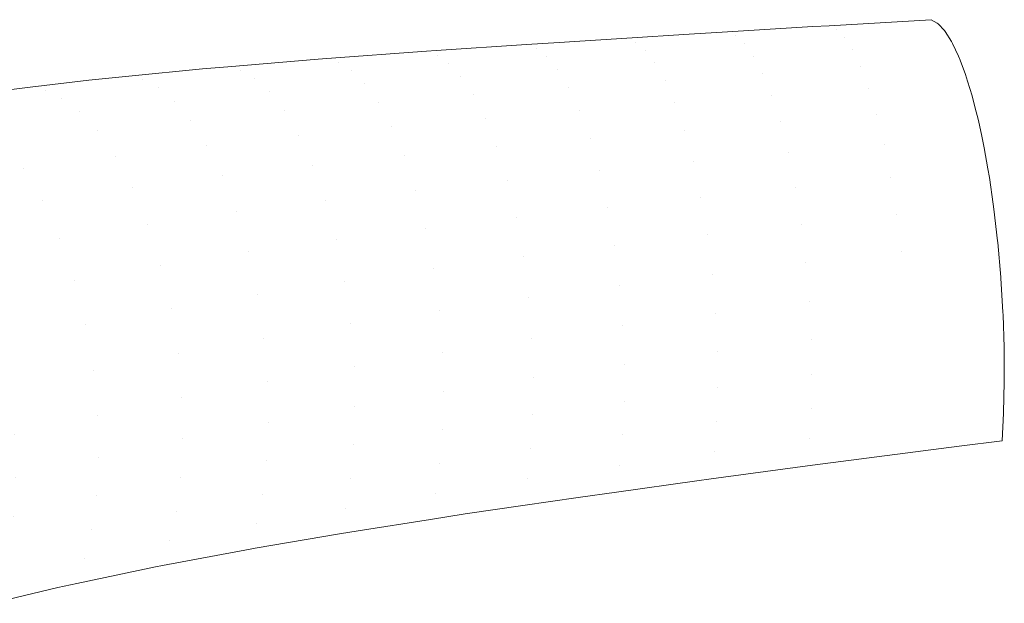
# Model space of a CAD drawing. Header units: centimetres. Extents: x -68 to 68, y -30 to 21.
# Tile 7 of 27: x -59.39 to -52.43, y 17.18 to 21.31. Entities that reach past the tile are written whole.
import ezdxf

# ---------------------------------------------------------------- set-up
doc = ezdxf.new("R2010")
doc.units = ezdxf.units.CM
doc.header["$LTSCALE"] = 2.54
doc.layers.add('Lucido design-1', color=7, linetype='Continuous')

# ---------------------------------------------------------------- blocks, each defined once
blk = doc.blocks.new('Gruppo-1')
at = {"color": 1, "linetype": 'Continuous', "lineweight": 9}
for points, invisible_edges in [([(-52.9027, 21.2892, 165.2336), (-52.9449, 21.3134, 165.0459), (-53.6678, 21.2709, 165.2117)], 8), ([(-53.782, 21.2641, 165.2379), (-54.3853, 21.2275, 165.3933), (-54.3288, 21.199, 165.6023)], 10), ([(-54.3288, 21.199, 165.6023), (-53.6161, 21.2424, 165.4215), (-53.782, 21.2641, 165.2379)], 11), ([(-53.5609, 21.1867, 165.6394), (-53.6161, 21.2424, 165.4215), (-54.3288, 21.199, 165.6023)], 11), ([(-53.6161, 21.2424, 165.4215), (-53.6678, 21.2709, 165.2117), (-53.782, 21.2641, 165.2379)], 9), ([(-53.6678, 21.2709, 165.2117), (-53.6161, 21.2424, 165.4215), (-52.9027, 21.2892, 165.2336)], 11), ([(-53.6161, 21.2424, 165.4215), (-52.8976, 21.2839, 165.2557), (-52.9027, 21.2892, 165.2336)], 9), ([(-52.8524, 21.2366, 165.4515), (-52.8976, 21.2839, 165.2557), (-53.6161, 21.2424, 165.4215)], 10), ([(-53.6161, 21.2424, 165.4215), (-53.5609, 21.1867, 165.6394), (-52.8524, 21.2366, 165.4515)], 11), ([(-55.0363, 21.1546, 165.8), (-55.0984, 21.1831, 165.5915), (-55.5775, 21.1529, 165.7309)], 9), ([(-54.6575, 21.211, 165.4633), (-55.0984, 21.1831, 165.5915), (-55.0363, 21.1546, 165.8)], 10), ([(-55.0363, 21.1546, 165.8), (-54.3288, 21.199, 165.6023), (-54.6575, 21.211, 165.4633)], 11), ([(-54.2679, 21.1425, 165.8213), (-54.3288, 21.199, 165.6023), (-55.0363, 21.1546, 165.8)], 11), ([(-54.3288, 21.199, 165.6023), (-54.3853, 21.2275, 165.3933), (-54.6575, 21.211, 165.4633)], 9), ([(-54.3288, 21.199, 165.6023), (-54.2679, 21.1425, 165.8213), (-53.5609, 21.1867, 165.6394)], 11), ([(-53.5033, 21.1006, 165.8597), (-53.5609, 21.1867, 165.6394), (-54.2679, 21.1425, 165.8213)], 11), ([(-53.5609, 21.1867, 165.6394), (-52.8474, 21.2289, 165.4722), (-52.8524, 21.2366, 165.4515)], 9), ([(-52.8018, 21.158, 165.6633), (-52.8474, 21.2289, 165.4722), (-53.5609, 21.1867, 165.6394)], 10), ([(-53.5609, 21.1867, 165.6394), (-53.5033, 21.1006, 165.8597), (-52.8018, 21.158, 165.6633)], 11), ([(-55.7393, 21.1091, 166.0162), (-55.8082, 21.1376, 165.8066), (-56.4476, 21.0953, 166.0163)], 9), ([(-56.4476, 21.0953, 166.0163), (-56.4385, 21.062, 166.2524), (-55.7393, 21.1091, 166.0162)], 11), ([(-55.6651, 21.0513, 166.2363), (-55.7393, 21.1091, 166.0162), (-56.4385, 21.062, 166.2524)], 11), ([(-55.5775, 21.1529, 165.7309), (-55.8082, 21.1376, 165.8066), (-55.7393, 21.1091, 166.0162)], 10), ([(-55.5775, 21.1529, 165.7309), (-55.7393, 21.1091, 166.0162), (-55.0363, 21.1546, 165.8)], 11), ([(-54.9691, 21.0974, 166.0197), (-55.0363, 21.1546, 165.8), (-55.7393, 21.1091, 166.0162)], 11), ([(-55.7393, 21.1091, 166.0162), (-55.6651, 21.0513, 166.2363), (-54.9691, 21.0974, 166.0197)], 11), ([(-55.0363, 21.1546, 165.8), (-54.9691, 21.0974, 166.0197), (-54.2679, 21.1425, 165.8213)], 11), ([(-54.2045, 21.0548, 166.0427), (-54.2679, 21.1425, 165.8213), (-54.9691, 21.0974, 166.0197)], 11), ([(-54.2679, 21.1425, 165.8213), (-54.2045, 21.0548, 166.0427), (-53.5033, 21.1006, 165.8597)], 11), ([(-53.4446, 20.9819, 166.0766), (-53.5033, 21.1006, 165.8597), (-54.2045, 21.0548, 166.0427)], 11), ([(-53.5033, 21.1006, 165.8597), (-52.795, 21.1439, 165.6907), (-52.8018, 21.158, 165.6633)], 9), ([(-52.7517, 21.0541, 165.8659), (-52.795, 21.1439, 165.6907), (-53.5033, 21.1006, 165.8597)], 10), ([(-53.5033, 21.1006, 165.8597), (-53.4446, 20.9819, 166.0766), (-52.7517, 21.0541, 165.8659)], 11), ([(-57.28, 21.0345, 166.3208), (-57.9198, 20.9806, 166.5786), (-57.8283, 20.9541, 166.7878)], 10), ([(-57.8283, 20.9541, 166.7878), (-57.1346, 21.011, 166.5095), (-57.28, 21.0345, 166.3208)], 11), ([(-57.1346, 21.011, 166.5095), (-57.2188, 21.039, 166.2984), (-57.28, 21.0345, 166.3208)], 9), ([(-56.5151, 21.0904, 166.041), (-57.2188, 21.039, 166.2984), (-57.1346, 21.011, 166.5095)], 10), ([(-57.1346, 21.011, 166.5095), (-56.4385, 21.062, 166.2524), (-56.5151, 21.0904, 166.041)], 11), ([(-56.3567, 21.0036, 166.4728), (-56.4385, 21.062, 166.2524), (-57.1346, 21.011, 166.5095)], 11), ([(-56.4476, 21.0953, 166.0163), (-56.5151, 21.0904, 166.041), (-56.4385, 21.062, 166.2524)], 10), ([(-56.4385, 21.062, 166.2524), (-56.3567, 21.0036, 166.4728), (-55.6651, 21.0513, 166.2363)], 11), ([(-55.5879, 20.9606, 166.4592), (-55.6651, 21.0513, 166.2363), (-56.3567, 21.0036, 166.4728)], 11), ([(-54.8991, 21.0082, 166.242), (-54.9691, 21.0974, 166.0197), (-55.6651, 21.0513, 166.2363)], 11), ([(-55.6651, 21.0513, 166.2363), (-55.5879, 20.9606, 166.4592), (-54.8991, 21.0082, 166.242)], 11), ([(-54.9691, 21.0974, 166.0197), (-54.8991, 21.0082, 166.242), (-54.2045, 21.0548, 166.0427)], 11), ([(-54.1399, 20.9337, 166.2607), (-54.2045, 21.0548, 166.0427), (-54.8991, 21.0082, 166.242)], 11), ([(-54.2045, 21.0548, 166.0427), (-54.1399, 20.9337, 166.2607), (-53.4446, 20.9819, 166.0766)], 11), ([(-53.4446, 20.9819, 166.0766), (-52.7415, 21.0271, 165.9058), (-52.7517, 21.0541, 165.8659)], 9), ([(-58.0982, 20.9656, 166.6505), (-58.6194, 20.9134, 166.8799), (-58.5203, 20.889, 167.0877)], 10), ([(-58.5203, 20.889, 167.0877), (-57.8283, 20.9541, 166.7878), (-58.0982, 20.9656, 166.6505)], 11), ([(-57.8283, 20.9541, 166.7878), (-57.9198, 20.9806, 166.5786), (-58.0982, 20.9656, 166.6505)], 9), ([(-57.1346, 21.011, 166.5095), (-57.8283, 20.9541, 166.7878), (-57.7295, 20.8957, 167.0077)], 11), ([(-57.7295, 20.8957, 167.0077), (-57.0446, 20.9524, 166.7298), (-57.1346, 21.011, 166.5095)], 11), ([(-57.1346, 21.011, 166.5095), (-57.0446, 20.9524, 166.7298), (-56.3567, 21.0036, 166.4728)], 11), ([(-56.2714, 20.9115, 166.6961), (-56.3567, 21.0036, 166.4728), (-57.0446, 20.9524, 166.7298)], 11), ([(-56.3567, 21.0036, 166.4728), (-56.2714, 20.9115, 166.6961), (-55.5879, 20.9606, 166.4592)], 11), ([(-55.5094, 20.8345, 166.6787), (-55.5879, 20.9606, 166.4592), (-56.2714, 20.9115, 166.6961)], 11), ([(-54.828, 20.8846, 166.4609), (-54.8991, 21.0082, 166.242), (-55.5879, 20.9606, 166.4592)], 11), ([(-55.5879, 20.9606, 166.4592), (-55.5094, 20.8345, 166.6787), (-54.828, 20.8846, 166.4609)], 11), ([(-54.8991, 21.0082, 166.242), (-54.828, 20.8846, 166.4609), (-54.1399, 20.9337, 166.2607)], 11), ([(-53.3861, 20.8298, 166.2838), (-53.4446, 20.9819, 166.0766), (-54.1399, 20.9337, 166.2607)], 11), ([(-52.7029, 20.9256, 166.0563), (-52.7415, 21.0271, 165.9058), (-53.4446, 20.9819, 166.0766)], 10), ([(-53.4446, 20.9819, 166.0766), (-53.3861, 20.8298, 166.2838), (-52.7029, 20.9256, 166.0563)], 11), ([(-58.5203, 20.889, 167.0877), (-58.6194, 20.9134, 166.8799), (-58.9019, 20.8852, 167.0042)], 9), ([(-57.8283, 20.9541, 166.7878), (-58.5203, 20.889, 167.0877), (-58.4125, 20.8313, 167.307)], 11), ([(-58.4125, 20.8313, 167.307), (-57.7295, 20.8957, 167.0077), (-57.8283, 20.9541, 166.7878)], 11), ([(-57.7295, 20.8957, 167.0077), (-58.4125, 20.8313, 167.307), (-58.2992, 20.737, 167.5298)], 11), ([(-58.2992, 20.737, 167.5298), (-57.6262, 20.8017, 167.2309), (-57.7295, 20.8957, 167.0077)], 11), ([(-56.9506, 20.8592, 166.9532), (-57.0446, 20.9524, 166.7298), (-57.7295, 20.8957, 167.0077)], 11), ([(-57.7295, 20.8957, 167.0077), (-57.6262, 20.8017, 167.2309), (-56.9506, 20.8592, 166.9532)], 11), ([(-57.0446, 20.9524, 166.7298), (-56.9506, 20.8592, 166.9532), (-56.2714, 20.9115, 166.6961)], 11), ([(-56.1848, 20.7829, 166.9159), (-56.2714, 20.9115, 166.6961), (-56.9506, 20.8592, 166.9532)], 11), ([(-56.2714, 20.9115, 166.6961), (-56.1848, 20.7829, 166.9159), (-55.5094, 20.8345, 166.6787)], 11), ([(-54.0759, 20.7782, 166.4687), (-54.1399, 20.9337, 166.2607), (-54.828, 20.8846, 166.4609)], 11), ([(-54.1399, 20.9337, 166.2607), (-54.0759, 20.7782, 166.4687), (-53.3861, 20.8298, 166.2838)], 11), ([(-53.3861, 20.8298, 166.2838), (-52.6882, 20.878, 166.1112), (-52.7029, 20.9256, 166.0563)], 9), ([(-59.21, 20.8132, 167.4085), (-59.3171, 20.8348, 167.2014), (-59.6868, 20.79, 167.377)], 9), ([(-58.9019, 20.8852, 167.0042), (-59.3171, 20.8348, 167.2014), (-59.21, 20.8132, 167.4085)], 10), ([(-58.5203, 20.889, 167.0877), (-59.21, 20.8132, 167.4085), (-59.0929, 20.7569, 167.6271)], 11), ([(-59.21, 20.8132, 167.4085), (-58.5203, 20.889, 167.0877), (-58.9019, 20.8852, 167.0042)], 11), ([(-59.0929, 20.7569, 167.6271), (-58.4125, 20.8313, 167.307), (-58.5203, 20.889, 167.0877)], 11), ([(-58.4125, 20.8313, 167.307), (-59.0929, 20.7569, 167.6271), (-58.9693, 20.663, 167.8495)], 11), ([(-58.9693, 20.663, 167.8495), (-58.2992, 20.737, 167.5298), (-58.4125, 20.8313, 167.307)], 11), ([(-56.855, 20.7282, 167.173), (-56.9506, 20.8592, 166.9532), (-57.6262, 20.8017, 167.2309)], 11), ([(-56.9506, 20.8592, 166.9532), (-56.855, 20.7282, 167.173), (-56.1848, 20.7829, 166.9159)], 11), ([(-55.432, 20.6717, 166.8875), (-55.5094, 20.8345, 166.6787), (-56.1848, 20.7829, 166.9159)], 11), ([(-54.7577, 20.7255, 166.6694), (-54.828, 20.8846, 166.4609), (-55.5094, 20.8345, 166.6787)], 11), ([(-55.5094, 20.8345, 166.6787), (-55.432, 20.6717, 166.8875), (-54.7577, 20.7255, 166.6694)], 11), ([(-54.828, 20.8846, 166.4609), (-54.7577, 20.7255, 166.6694), (-54.0759, 20.7782, 166.4687)], 11), ([(-53.3298, 20.6454, 166.4742), (-53.3861, 20.8298, 166.2838), (-54.0759, 20.7782, 166.4687)], 11), ([(-52.656, 20.7738, 166.2315), (-52.6882, 20.878, 166.1112), (-53.3861, 20.8298, 166.2838)], 10), ([(-53.3861, 20.8298, 166.2838), (-53.3298, 20.6454, 166.4742), (-52.656, 20.7738, 166.2315)], 11), ([(-59.21, 20.8132, 167.4085), (-59.8994, 20.7229, 167.7486), (-59.7732, 20.669, 167.9667)], 11), ([(-59.6868, 20.79, 167.377), (-59.8994, 20.7229, 167.7486), (-59.21, 20.8132, 167.4085)], 11), ([(-59.7732, 20.669, 167.9667), (-59.0929, 20.7569, 167.6271), (-59.21, 20.8132, 167.4085)], 11), ([(-59.0929, 20.7569, 167.6271), (-59.7732, 20.669, 167.9667), (-59.6392, 20.5764, 168.1887)], 11), ([(-59.6392, 20.5764, 168.1887), (-58.9693, 20.663, 167.8495), (-59.0929, 20.7569, 167.6271)], 11), ([(-57.5209, 20.6686, 167.4506), (-57.6262, 20.8017, 167.2309), (-58.2992, 20.737, 167.5298)], 11), ([(-57.6262, 20.8017, 167.2309), (-57.5209, 20.6686, 167.4506), (-56.855, 20.7282, 167.173)], 11), ([(-56.0995, 20.6164, 167.1247), (-56.1848, 20.7829, 166.9159), (-56.855, 20.7282, 167.173)], 11), ([(-56.1848, 20.7829, 166.9159), (-56.0995, 20.6164, 167.1247), (-55.432, 20.6717, 166.8875)], 11), ([(-54.0144, 20.5894, 166.6593), (-54.0759, 20.7782, 166.4687), (-54.7577, 20.7255, 166.6694)], 11), ([(-54.0759, 20.7782, 166.4687), (-54.0144, 20.5894, 166.6593), (-53.3298, 20.6454, 166.4742)], 11), ([(-53.3298, 20.6454, 166.4742), (-52.6366, 20.6977, 166.3006), (-52.656, 20.7738, 166.2315)], 9), ([(-58.1834, 20.6024, 167.7491), (-58.2992, 20.737, 167.5298), (-58.9693, 20.663, 167.8495)], 11), ([(-58.2992, 20.737, 167.5298), (-58.1834, 20.6024, 167.7491), (-57.5209, 20.6686, 167.4506)], 11), ([(-56.7609, 20.5581, 167.3815), (-56.855, 20.7282, 167.173), (-57.5209, 20.6686, 167.4506)], 11), ([(-56.855, 20.7282, 167.173), (-56.7609, 20.5581, 167.3815), (-56.0995, 20.6164, 167.1247)], 11), ([(-54.6904, 20.5321, 166.8599), (-54.7577, 20.7255, 166.6694), (-55.432, 20.6717, 166.8875)], 11), ([(-54.7577, 20.7255, 166.6694), (-54.6904, 20.5321, 166.8599), (-54.0144, 20.5894, 166.6593)], 11), ([(-52.6118, 20.6005, 166.3888), (-52.6366, 20.6977, 166.3006), (-53.3298, 20.6454, 166.4742)], 10), ([(-58.9693, 20.663, 167.8495), (-59.6392, 20.5764, 168.1887), (-59.5006, 20.4406, 168.407)], 11), ([(-59.5006, 20.4406, 168.407), (-58.8423, 20.5274, 168.0682), (-58.9693, 20.663, 167.8495)], 11), ([(-58.9693, 20.663, 167.8495), (-58.8423, 20.5274, 168.0682), (-58.1834, 20.6024, 167.7491)], 11), ([(-57.417, 20.4951, 167.6585), (-57.5209, 20.6686, 167.4506), (-58.1834, 20.6024, 167.7491)], 11), ([(-57.5209, 20.6686, 167.4506), (-57.417, 20.4951, 167.6585), (-56.7609, 20.5581, 167.3815)], 11), ([(-56.0184, 20.4134, 167.3143), (-56.0995, 20.6164, 167.1247), (-56.7609, 20.5581, 167.3815)], 11), ([(-55.3582, 20.4736, 167.0777), (-55.432, 20.6717, 166.8875), (-56.0995, 20.6164, 167.1247)], 11), ([(-56.0995, 20.6164, 167.1247), (-56.0184, 20.4134, 167.3143), (-55.3582, 20.4736, 167.0777)], 11), ([(-55.432, 20.6717, 166.8875), (-55.3582, 20.4736, 167.0777), (-54.6904, 20.5321, 166.8599)], 11), ([(-53.2772, 20.4317, 166.641), (-53.3298, 20.6454, 166.4742), (-54.0144, 20.5894, 166.6593)], 11), ([(-52.6118, 20.6005, 166.3888), (-53.3298, 20.6454, 166.4742), (-53.2772, 20.4317, 166.641)], 11), ([(-58.0688, 20.4257, 167.9562), (-58.1834, 20.6024, 167.7491), (-58.8423, 20.5274, 168.0682)], 11), ([(-58.1834, 20.6024, 167.7491), (-58.0688, 20.4257, 167.9562), (-57.417, 20.4951, 167.6585)], 11), ([(-56.6715, 20.3501, 167.5701), (-56.7609, 20.5581, 167.3815), (-57.417, 20.4951, 167.6585)], 11), ([(-56.7609, 20.5581, 167.3815), (-56.6715, 20.3501, 167.5701), (-56.0184, 20.4134, 167.3143)], 11), ([(-53.9574, 20.3705, 166.8255), (-54.0144, 20.5894, 166.6593), (-54.6904, 20.5321, 166.8599)], 11), ([(-54.0144, 20.5894, 166.6593), (-53.9574, 20.3705, 166.8255), (-53.2772, 20.4317, 166.641)], 11), ([(-53.2772, 20.4317, 166.641), (-52.5882, 20.4893, 166.4675), (-52.6118, 20.6005, 166.3888)], 9), ([(-58.7162, 20.3481, 168.2744), (-58.8423, 20.5274, 168.0682), (-59.5006, 20.4406, 168.407)], 11), ([(-58.8423, 20.5274, 168.0682), (-58.7162, 20.3481, 168.2744), (-58.0688, 20.4257, 167.9562)], 11), ([(-57.3183, 20.2822, 167.8458), (-57.417, 20.4951, 167.6585), (-58.0688, 20.4257, 167.9562)], 11), ([(-57.417, 20.4951, 167.6585), (-57.3183, 20.2822, 167.8458), (-56.6715, 20.3501, 167.5701)], 11), ([(-55.2907, 20.2435, 167.2418), (-55.3582, 20.4736, 167.0777), (-56.0184, 20.4134, 167.3143)], 11), ([(-54.6285, 20.3077, 167.0252), (-54.6904, 20.5321, 166.8599), (-55.3582, 20.4736, 167.0777)], 11), ([(-55.3582, 20.4736, 167.0777), (-55.2907, 20.2435, 167.2418), (-54.6285, 20.3077, 167.0252)], 11), ([(-54.6904, 20.5321, 166.8599), (-54.6285, 20.3077, 167.0252), (-53.9574, 20.3705, 166.8255)], 11), ([(-52.5709, 20.4076, 166.5254), (-52.5882, 20.4893, 166.4675), (-53.2772, 20.4317, 166.641)], 10), ([(-60.0132, 20.1558, 168.9704), (-59.3622, 20.2593, 168.6125), (-59.5006, 20.4406, 168.407)], 11), ([(-59.5006, 20.4406, 168.407), (-59.3622, 20.2593, 168.6125), (-58.7162, 20.3481, 168.2744)], 11), ([(-57.9599, 20.2082, 168.1421), (-58.0688, 20.4257, 167.9562), (-58.7162, 20.3481, 168.2744)], 11), ([(-58.0688, 20.4257, 167.9562), (-57.9599, 20.2082, 168.1421), (-57.3183, 20.2822, 167.8458)], 11), ([(-55.9445, 20.1774, 167.4767), (-56.0184, 20.4134, 167.3143), (-56.6715, 20.3501, 167.5701)], 11), ([(-56.0184, 20.4134, 167.3143), (-55.9445, 20.1774, 167.4767), (-55.2907, 20.2435, 167.2418)], 11), ([(-53.2302, 20.1937, 166.7785), (-53.2772, 20.4317, 166.641), (-53.9574, 20.3705, 166.8255)], 11), ([(-52.5709, 20.4076, 166.5254), (-53.2772, 20.4317, 166.641), (-53.2302, 20.1937, 166.7785)], 11), ([(-53.2302, 20.1937, 166.7785), (-52.5445, 20.2573, 166.6067), (-52.5709, 20.4076, 166.5254)], 9), ([(-58.5959, 20.1261, 168.4586), (-58.7162, 20.3481, 168.2744), (-59.3622, 20.2593, 168.6125)], 11), ([(-58.7162, 20.3481, 168.2744), (-58.5959, 20.1261, 168.4586), (-57.9599, 20.2082, 168.1421)], 11), ([(-56.5904, 20.1081, 167.7305), (-56.6715, 20.3501, 167.5701), (-57.3183, 20.2822, 167.8458)], 11), ([(-56.6715, 20.3501, 167.5701), (-56.5904, 20.1081, 167.7305), (-55.9445, 20.1774, 167.4767)], 11), ([(-53.9069, 20.1267, 166.9612), (-53.9574, 20.3705, 166.8255), (-54.6285, 20.3077, 167.0252)], 11), ([(-53.9574, 20.3705, 166.8255), (-53.9069, 20.1267, 166.9612), (-53.2302, 20.1937, 166.7785)], 11), ([(-57.229, 20.0341, 168.0039), (-57.3183, 20.2822, 167.8458), (-57.9599, 20.2082, 168.1421)], 11), ([(-57.3183, 20.2822, 167.8458), (-57.229, 20.0341, 168.0039), (-56.5904, 20.1081, 167.7305)], 11), ([(-54.5742, 20.058, 167.1589), (-54.6285, 20.3077, 167.0252), (-55.2907, 20.2435, 167.2418)], 11), ([(-54.6285, 20.3077, 167.0252), (-54.5742, 20.058, 167.1589), (-53.9069, 20.1267, 166.9612)], 11), ([(-59.2295, 20.0335, 168.795), (-59.3622, 20.2593, 168.6125), (-60.0132, 20.1558, 168.9704)], 11), ([(-59.3622, 20.2593, 168.6125), (-59.2295, 20.0335, 168.795), (-58.5959, 20.1261, 168.4586)], 11), ([(-57.8613, 19.954, 168.2975), (-57.9599, 20.2082, 168.1421), (-58.5959, 20.1261, 168.4586)], 11), ([(-57.9599, 20.2082, 168.1421), (-57.8613, 19.954, 168.2975), (-57.229, 20.0341, 168.0039)], 11), ([(-55.232, 19.9875, 167.373), (-55.2907, 20.2435, 167.2418), (-55.9445, 20.1774, 167.4767)], 11), ([(-55.2907, 20.2435, 167.2418), (-55.232, 19.9875, 167.373), (-54.5742, 20.058, 167.1589)], 11), ([(-53.1902, 19.9379, 166.8821), (-53.2302, 20.1937, 166.7785), (-53.9069, 20.1267, 166.9612)], 11), ([(-52.534, 20.1975, 166.639), (-52.5445, 20.2573, 166.6067), (-53.2302, 20.1937, 166.7785)], 10), ([(-52.534, 20.1975, 166.639), (-53.2302, 20.1937, 166.7785), (-53.1902, 19.9379, 166.8821)], 11), ([(-53.1902, 19.9379, 166.8821), (-52.5068, 20.0078, 166.7136), (-52.534, 20.1975, 166.639)], 9), ([(-60.0132, 20.1558, 168.9704), (-59.8671, 19.9267, 169.1517), (-59.2295, 20.0335, 168.795)], 11), ([(-58.4869, 19.866, 168.6111), (-58.5959, 20.1261, 168.4586), (-59.2295, 20.0335, 168.795)], 11), ([(-58.5959, 20.1261, 168.4586), (-58.4869, 19.866, 168.6111), (-57.8613, 19.954, 168.2975)], 11), ([(-55.8808, 19.9149, 167.605), (-55.9445, 20.1774, 167.4767), (-56.5904, 20.1081, 167.7305)], 11), ([(-55.9445, 20.1774, 167.4767), (-55.8808, 19.9149, 167.605), (-55.232, 19.9875, 167.373)], 11), ([(-53.8645, 19.8651, 167.0619), (-53.9069, 20.1267, 166.9612), (-54.5742, 20.058, 167.1589)], 11), ([(-53.9069, 20.1267, 166.9612), (-53.8645, 19.8651, 167.0619), (-53.1902, 19.9379, 166.8821)], 11), ([(-56.5209, 19.8388, 167.8557), (-56.5904, 20.1081, 167.7305), (-57.229, 20.0341, 168.0039)], 11), ([(-56.5904, 20.1081, 167.7305), (-56.5209, 19.8388, 167.8557), (-55.8808, 19.9149, 167.605)], 11), ([(-54.5292, 19.7902, 167.2562), (-54.5742, 20.058, 167.1589), (-55.232, 19.9875, 167.373)], 11), ([(-54.5742, 20.058, 167.1589), (-54.5292, 19.7902, 167.2562), (-53.8645, 19.8651, 167.0619)], 11), ([(-59.1087, 19.7677, 168.9445), (-59.2295, 20.0335, 168.795), (-59.8671, 19.9267, 169.1517)], 11), ([(-59.2295, 20.0335, 168.795), (-59.1087, 19.7677, 168.9445), (-58.4869, 19.866, 168.6111)], 11), ([(-57.1528, 19.758, 168.1254), (-57.229, 20.0341, 168.0039), (-57.8613, 19.954, 168.2975)], 11), ([(-57.229, 20.0341, 168.0039), (-57.1528, 19.758, 168.1254), (-56.5209, 19.8388, 167.8557)], 11), ([(-55.1842, 19.7133, 167.4666), (-55.232, 19.9875, 167.373), (-55.8808, 19.9149, 167.605)], 11), ([(-55.232, 19.9875, 167.373), (-55.1842, 19.7133, 167.4666), (-54.5292, 19.7902, 167.2562)], 11), ([(-52.5018, 19.9729, 166.7273), (-52.5068, 20.0078, 166.7136), (-53.1902, 19.9379, 166.8821)], 10), ([(-59.8671, 19.9267, 169.1517), (-59.7332, 19.6558, 169.2984), (-59.1087, 19.7677, 168.9445)], 11), ([(-57.7773, 19.6709, 168.4149), (-57.8613, 19.954, 168.2975), (-58.4869, 19.866, 168.6111)], 11), ([(-57.8613, 19.954, 168.2975), (-57.7773, 19.6709, 168.4149), (-57.1528, 19.758, 168.1254)], 11), ([(-53.1583, 19.6719, 166.9493), (-53.1902, 19.9379, 166.8821), (-53.8645, 19.8651, 167.0619)], 11), ([(-52.4761, 19.7477, 166.7857), (-52.5018, 19.9729, 166.7273), (-53.1902, 19.9379, 166.8821)], 10), ([(-53.1902, 19.9379, 166.8821), (-53.1583, 19.6719, 166.9493), (-52.4761, 19.7477, 166.7857)], 11), ([(-58.394, 19.5759, 168.724), (-58.4869, 19.866, 168.6111), (-59.1087, 19.7677, 168.9445)], 11), ([(-58.4869, 19.866, 168.6111), (-58.394, 19.5759, 168.724), (-57.7773, 19.6709, 168.4149)], 11), ([(-55.8296, 19.6341, 167.6945), (-55.8808, 19.9149, 167.605), (-56.5209, 19.8388, 167.8557)], 11), ([(-55.8808, 19.9149, 167.605), (-55.8296, 19.6341, 167.6945), (-55.1842, 19.7133, 167.4666)], 11), ([(-53.8314, 19.5935, 167.125), (-53.8645, 19.8651, 167.0619), (-54.5292, 19.7902, 167.2562)], 11), ([(-53.8645, 19.8651, 167.0619), (-53.8314, 19.5935, 167.125), (-53.1583, 19.6719, 166.9493)], 11), ([(-56.4656, 19.5512, 167.9405), (-56.5209, 19.8388, 167.8557), (-57.1528, 19.758, 168.1254)], 11), ([(-56.5209, 19.8388, 167.8557), (-56.4656, 19.5512, 167.9405), (-55.8296, 19.6341, 167.6945)], 11), ([(-54.4949, 19.5129, 167.3148), (-54.5292, 19.7902, 167.2562), (-55.1842, 19.7133, 167.4666)], 11), ([(-54.5292, 19.7902, 167.2562), (-54.4949, 19.5129, 167.3148), (-53.8314, 19.5935, 167.125)], 11), ([(-59.0056, 19.4708, 169.0528), (-59.1087, 19.7677, 168.9445), (-59.7332, 19.6558, 169.2984)], 11), ([(-59.1087, 19.7677, 168.9445), (-59.0056, 19.4708, 169.0528), (-58.394, 19.5759, 168.724)], 11), ([(-57.0927, 19.4633, 168.2051), (-57.1528, 19.758, 168.1254), (-57.7773, 19.6709, 168.4149)], 11), ([(-57.1528, 19.758, 168.1254), (-57.0927, 19.4633, 168.2051), (-56.4656, 19.5512, 167.9405)], 11), ([(-55.1486, 19.4301, 167.5203), (-55.1842, 19.7133, 167.4666), (-55.8296, 19.6341, 167.6945)], 11), ([(-55.1842, 19.7133, 167.4666), (-55.1486, 19.4301, 167.5203), (-54.4949, 19.5129, 167.3148)], 11), ([(-52.4748, 19.7368, 166.7885), (-52.4761, 19.7477, 166.7857), (-53.1583, 19.6719, 166.9493)], 10), ([(-52.4536, 19.4924, 166.821), (-52.4748, 19.7368, 166.7885), (-53.1583, 19.6719, 166.9493)], 10), ([(-59.7332, 19.6558, 169.2984), (-59.6181, 19.3521, 169.4018), (-59.0056, 19.4708, 169.0528)], 11), ([(-57.7114, 19.369, 168.489), (-57.7773, 19.6709, 168.4149), (-58.394, 19.5759, 168.724)], 11), ([(-57.7773, 19.6709, 168.4149), (-57.7114, 19.369, 168.489), (-57.0927, 19.4633, 168.2051)], 11), ([(-53.1583, 19.6719, 166.9493), (-53.8314, 19.5935, 167.125), (-53.8081, 19.3205, 167.1504)], 11), ([(-53.1583, 19.6719, 166.9493), (-53.8081, 19.3205, 167.1504), (-52.4536, 19.4924, 166.821)], 11), ([(-58.3213, 19.2668, 168.7921), (-58.394, 19.5759, 168.724), (-59.0056, 19.4708, 169.0528)], 11), ([(-58.394, 19.5759, 168.724), (-58.3213, 19.2668, 168.7921), (-57.7114, 19.369, 168.489)], 11), ([(-55.7923, 19.3447, 167.7428), (-55.8296, 19.6341, 167.6945), (-56.4656, 19.5512, 167.9405)], 11), ([(-55.8296, 19.6341, 167.6945), (-55.7923, 19.3447, 167.7428), (-55.1486, 19.4301, 167.5203)], 11), ([(-53.8081, 19.3205, 167.1504), (-53.8314, 19.5935, 167.125), (-54.4949, 19.5129, 167.3148)], 11), ([(-56.4262, 19.2554, 167.9829), (-56.4656, 19.5512, 167.9405), (-57.0927, 19.4633, 168.2051)], 11), ([(-56.4656, 19.5512, 167.9405), (-56.4262, 19.2554, 167.9829), (-55.7923, 19.3447, 167.7428)], 11), ([(-54.4718, 19.2349, 167.3347), (-54.4949, 19.5129, 167.3148), (-55.1486, 19.4301, 167.5203)], 11), ([(-54.4949, 19.5129, 167.3148), (-54.4718, 19.2349, 167.3347), (-53.8081, 19.3205, 167.1504)], 11), ([(-58.9247, 19.1542, 169.1144), (-59.0056, 19.4708, 169.0528), (-59.6181, 19.3521, 169.4018)], 11), ([(-59.0056, 19.4708, 169.0528), (-58.9247, 19.1542, 169.1144), (-58.3213, 19.2668, 168.7921)], 11), ([(-57.0506, 19.1609, 168.2411), (-57.0927, 19.4633, 168.2051), (-57.7114, 19.369, 168.489)], 11), ([(-57.0927, 19.4633, 168.2051), (-57.0506, 19.1609, 168.2411), (-56.4262, 19.2554, 167.9829)], 11), ([(-55.1256, 19.1469, 167.5342), (-55.1486, 19.4301, 167.5203), (-55.7923, 19.3447, 167.7428)], 11), ([(-55.1486, 19.4301, 167.5203), (-55.1256, 19.1469, 167.5342), (-54.4718, 19.2349, 167.3347)], 11), ([(-53.8081, 19.3205, 167.1504), (-52.4531, 19.4844, 166.8211), (-52.4536, 19.4924, 166.821)], 9), ([(-52.4385, 19.2434, 166.8236), (-52.4531, 19.4844, 166.8211), (-53.8081, 19.3205, 167.1504)], 10), ([(-57.6658, 19.0599, 168.518), (-57.7114, 19.369, 168.489), (-58.3213, 19.2668, 168.7921)], 11), ([(-57.7114, 19.369, 168.489), (-57.6658, 19.0599, 168.518), (-57.0506, 19.1609, 168.2411)], 11), ([(-59.6181, 19.3521, 169.4018), (-59.5273, 19.0282, 169.4565), (-58.9247, 19.1542, 169.1144)], 11), ([(-55.7694, 19.0563, 167.7503), (-55.7923, 19.3447, 167.7428), (-56.4262, 19.2554, 167.9829)], 11), ([(-55.7923, 19.3447, 167.7428), (-55.7694, 19.0563, 167.7503), (-55.1256, 19.1469, 167.5342)], 11), ([(-53.7945, 19.0536, 167.1399), (-53.8081, 19.3205, 167.1504), (-54.4718, 19.2349, 167.3347)], 11), ([(-53.8081, 19.3205, 167.1504), (-53.7945, 19.0536, 167.1399), (-52.4385, 19.2434, 166.8236)], 11), ([(-58.2713, 18.9508, 168.8136), (-58.3213, 19.2668, 168.7921), (-58.9247, 19.1542, 169.1144)], 11), ([(-58.3213, 19.2668, 168.7921), (-58.2713, 18.9508, 168.8136), (-57.6658, 19.0599, 168.518)], 11), ([(-56.4031, 18.9616, 167.9834), (-56.4262, 19.2554, 167.9829), (-57.0506, 19.1609, 168.2411)], 11), ([(-56.4262, 19.2554, 167.9829), (-56.4031, 18.9616, 167.9834), (-55.7694, 19.0563, 167.7503)], 11), ([(-54.4597, 18.9641, 167.318), (-54.4718, 19.2349, 167.3347), (-55.1256, 19.1469, 167.5342)], 11), ([(-54.4718, 19.2349, 167.3347), (-54.4597, 18.9641, 167.318), (-53.7945, 19.0536, 167.1399)], 11), ([(-53.7945, 19.0536, 167.1399), (-52.4379, 19.2252, 166.8215), (-52.4385, 19.2434, 166.8236)], 9), ([(-52.4301, 18.9934, 166.7954), (-52.4379, 19.2252, 166.8215), (-53.7945, 19.0536, 167.1399)], 10), ([(-58.869, 18.8313, 169.1278), (-58.9247, 19.1542, 169.1144), (-59.5273, 19.0282, 169.4565)], 11), ([(-58.9247, 19.1542, 169.1144), (-58.869, 18.8313, 169.1278), (-58.2713, 18.9508, 168.8136)], 11), ([(-57.0269, 18.8617, 168.2342), (-57.0506, 19.1609, 168.2411), (-57.6658, 19.0599, 168.518)], 11), ([(-57.0506, 19.1609, 168.2411), (-57.0269, 18.8617, 168.2342), (-56.4031, 18.9616, 167.9834)], 11), ([(-55.1152, 18.8723, 167.5109), (-55.1256, 19.1469, 167.5342), (-55.7694, 19.0563, 167.7503)], 11), ([(-55.1256, 19.1469, 167.5342), (-55.1152, 18.8723, 167.5109), (-54.4597, 18.9641, 167.318)], 11), ([(-59.5273, 19.0282, 169.4565), (-59.4641, 18.6983, 169.4611), (-58.869, 18.8313, 169.1278)], 11), ([(-57.6409, 18.7551, 168.5032), (-57.6658, 19.0599, 168.518), (-58.2713, 18.9508, 168.8136)], 11), ([(-57.6658, 19.0599, 168.518), (-57.6409, 18.7551, 168.5032), (-57.0269, 18.8617, 168.2342)], 11), ([(-55.7606, 18.7778, 167.7199), (-55.7694, 19.0563, 167.7503), (-56.4031, 18.9616, 167.9834)], 11), ([(-55.7694, 19.0563, 167.7503), (-55.7606, 18.7778, 167.7199), (-55.1152, 18.8723, 167.5109)], 11), ([(-53.7901, 18.7995, 167.0973), (-53.7945, 19.0536, 167.1399), (-54.4597, 18.9641, 167.318)], 11), ([(-53.7945, 19.0536, 167.1399), (-53.7901, 18.7995, 167.0973), (-52.4301, 18.9934, 166.7954)], 11), ([(-58.2445, 18.6404, 168.7903), (-58.2713, 18.9508, 168.8136), (-58.869, 18.8313, 169.1278)], 11), ([(-58.2713, 18.9508, 168.8136), (-58.2445, 18.6404, 168.7903), (-57.6409, 18.7551, 168.5032)], 11), ([(-56.3959, 18.6792, 167.9456), (-56.4031, 18.9616, 167.9834), (-57.0269, 18.8617, 168.2342)], 11), ([(-56.4031, 18.9616, 167.9834), (-56.3959, 18.6792, 167.9456), (-55.7606, 18.7778, 167.7199)], 11), ([(-54.4579, 18.7075, 167.2688), (-54.4597, 18.9641, 167.318), (-55.1152, 18.8723, 167.5109)], 11), ([(-54.4597, 18.9641, 167.318), (-54.4579, 18.7075, 167.2688), (-53.7901, 18.7995, 167.0973)], 11), ([(-53.7901, 18.7995, 167.0973), (-52.43, 18.9765, 166.7913), (-52.4301, 18.9934, 166.7954)], 9), ([(-52.4287, 18.7471, 166.7362), (-52.43, 18.9765, 166.7913), (-53.7901, 18.7995, 167.0973)], 10), ([(-55.1163, 18.6133, 167.4548), (-55.1152, 18.8723, 167.5109), (-55.7606, 18.7778, 167.7199)], 11), ([(-55.1152, 18.8723, 167.5109), (-55.1163, 18.6133, 167.4548), (-54.4579, 18.7075, 167.2688)], 11), ([(-58.8392, 18.5152, 169.0953), (-58.869, 18.8313, 169.1278), (-59.4641, 18.6983, 169.4611)], 11), ([(-58.869, 18.8313, 169.1278), (-58.8392, 18.5152, 169.0953), (-58.2445, 18.6404, 168.7903)], 11), ([(-57.021, 18.5754, 168.1884), (-57.0269, 18.8617, 168.2342), (-57.6409, 18.7551, 168.5032)], 11), ([(-57.0269, 18.8617, 168.2342), (-57.021, 18.5754, 168.1884), (-56.3959, 18.6792, 167.9456)], 11), ([(-57.6359, 18.4648, 168.449), (-57.6409, 18.7551, 168.5032), (-58.2445, 18.6404, 168.7903)], 11), ([(-57.6409, 18.7551, 168.5032), (-57.6359, 18.4648, 168.449), (-57.021, 18.5754, 168.1884)], 11), ([(-55.7647, 18.5164, 167.6565), (-55.7606, 18.7778, 167.7199), (-56.3959, 18.6792, 167.9456)], 11), ([(-55.7606, 18.7778, 167.7199), (-55.7647, 18.5164, 167.6565), (-55.1163, 18.6133, 167.4548)], 11), ([(-53.794, 18.5633, 167.0274), (-53.7901, 18.7995, 167.0973), (-54.4579, 18.7075, 167.2688)], 11), ([(-53.7901, 18.7995, 167.0973), (-53.794, 18.5633, 167.0274), (-52.4287, 18.7471, 166.7362)], 11), ([(-52.4334, 18.5334, 166.6574), (-52.4287, 18.7471, 166.7362), (-53.794, 18.5633, 167.0274)], 10), ([(-59.4641, 18.6983, 169.4611), (-59.4294, 18.3763, 169.4186), (-58.8392, 18.5152, 169.0953)], 11), ([(-56.403, 18.4155, 167.8745), (-56.3959, 18.6792, 167.9456), (-57.021, 18.5754, 168.1884)], 11), ([(-56.3959, 18.6792, 167.9456), (-56.403, 18.4155, 167.8745), (-55.7647, 18.5164, 167.6565)], 11), ([(-54.4652, 18.4702, 167.1923), (-54.4579, 18.7075, 167.2688), (-55.1163, 18.6133, 167.4548)], 11), ([(-54.4579, 18.7075, 167.2688), (-54.4652, 18.4702, 167.1923), (-53.794, 18.5633, 167.0274)], 11), ([(-58.2398, 18.3461, 168.7272), (-58.2445, 18.6404, 168.7903), (-58.8392, 18.5152, 169.0953)], 11), ([(-58.2445, 18.6404, 168.7903), (-58.2398, 18.3461, 168.7272), (-57.6359, 18.4648, 168.449)], 11), ([(-55.1274, 18.3749, 167.3714), (-55.1163, 18.6133, 167.4548), (-55.7647, 18.5164, 167.6565)], 11), ([(-55.1163, 18.6133, 167.4548), (-55.1274, 18.3749, 167.3714), (-54.4652, 18.4702, 167.1923)], 11), ([(-57.031, 18.3095, 168.1094), (-57.021, 18.5754, 168.1884), (-57.6359, 18.4648, 168.449)], 11), ([(-57.021, 18.5754, 168.1884), (-57.031, 18.3095, 168.1094), (-56.403, 18.4155, 167.8745)], 11), ([(-53.805, 18.3483, 166.9354), (-53.794, 18.5633, 167.0274), (-54.4652, 18.4702, 167.1923)], 11), ([(-52.4334, 18.5334, 166.6574), (-53.794, 18.5633, 167.0274), (-53.805, 18.3483, 166.9354)], 11), ([(-53.805, 18.3483, 166.9354), (-52.4336, 18.5283, 166.6549), (-52.4334, 18.5334, 166.6574)], 9), ([(-52.749, 18.2956, 166.6134), (-52.4336, 18.5283, 166.6549), (-53.805, 18.3483, 166.9354)], 11), ([(-52.749, 18.2956, 166.6134), (-52.4434, 18.3342, 166.558), (-52.4336, 18.5283, 166.6549)], 8), ([(-58.8338, 18.2169, 169.0226), (-58.8392, 18.5152, 169.0953), (-59.4294, 18.3763, 169.4186)], 11), ([(-58.8392, 18.5152, 169.0953), (-58.8338, 18.2169, 169.0226), (-58.2398, 18.3461, 168.7272)], 11), ([(-57.6486, 18.1969, 168.3616), (-57.6359, 18.4648, 168.449), (-58.2398, 18.3461, 168.7272)], 11), ([(-57.6359, 18.4648, 168.449), (-57.6486, 18.1969, 168.3616), (-57.031, 18.3095, 168.1094)], 11), ([(-55.7799, 18.2772, 167.566), (-55.7647, 18.5164, 167.6565), (-56.403, 18.4155, 167.8745)], 11), ([(-55.7647, 18.5164, 167.6565), (-55.7799, 18.2772, 167.566), (-55.1274, 18.3749, 167.3714)], 11), ([(-54.4803, 18.2553, 167.094), (-54.4652, 18.4702, 167.1923), (-55.1274, 18.3749, 167.3714)], 11), ([(-54.4652, 18.4702, 167.1923), (-54.4803, 18.2553, 167.094), (-53.805, 18.3483, 166.9354)], 11), ([(-56.4224, 18.1758, 167.7767), (-56.403, 18.4155, 167.8745), (-57.031, 18.3095, 168.1094)], 11), ([(-56.403, 18.4155, 167.8745), (-56.4224, 18.1758, 167.7767), (-55.7799, 18.2772, 167.566)], 11), ([(-59.4294, 18.3763, 169.4186), (-59.4218, 18.0742, 169.3353), (-58.8338, 18.2169, 169.0226)], 11), ([(-58.2547, 18.0761, 168.631), (-58.2398, 18.3461, 168.7272), (-58.8338, 18.2169, 169.0226)], 11), ([(-58.2398, 18.3461, 168.7272), (-58.2547, 18.0761, 168.631), (-57.6486, 18.1969, 168.3616)], 11), ([(-55.1469, 18.1605, 167.2667), (-55.1274, 18.3749, 167.3714), (-55.7799, 18.2772, 167.566)], 11), ([(-55.1274, 18.3749, 167.3714), (-55.1469, 18.1605, 167.2667), (-54.4803, 18.2553, 167.094)], 11), ([(-53.8214, 18.1561, 166.8281), (-53.805, 18.3483, 166.9354), (-54.4803, 18.2553, 167.094)], 11), ([(-53.805, 18.3483, 166.9354), (-53.8214, 18.1561, 166.8281), (-53.7128, 18.1707, 166.8037)], 9), ([(-53.805, 18.3483, 166.9354), (-53.7128, 18.1707, 166.8037), (-52.749, 18.2956, 166.6134)], 9), ([(-57.0546, 18.0694, 168.004), (-57.031, 18.3095, 168.1094), (-57.6486, 18.1969, 168.3616)], 11), ([(-57.031, 18.3095, 168.1094), (-57.0546, 18.0694, 168.004), (-56.4224, 18.1758, 167.7767)], 11), ([(-55.8042, 18.0635, 167.4547), (-55.7799, 18.2772, 167.566), (-56.4224, 18.1758, 167.7767)], 11), ([(-55.7799, 18.2772, 167.566), (-55.8042, 18.0635, 167.4547), (-55.1469, 18.1605, 167.2667)], 11), ([(-54.6033, 18.0507, 167.004), (-54.4803, 18.2553, 167.094), (-55.1469, 18.1605, 167.2667)], 11), ([(-54.6033, 18.0507, 167.004), (-54.5011, 18.0644, 166.981), (-54.4803, 18.2553, 167.094)], 10), ([(-54.4803, 18.2553, 167.094), (-54.5011, 18.0644, 166.981), (-53.8214, 18.1561, 166.8281)], 9), ([(-58.8502, 17.9451, 168.917), (-58.8338, 18.2169, 169.0226), (-59.4218, 18.0742, 169.3353)], 11), ([(-58.8338, 18.2169, 169.0226), (-58.8502, 17.9451, 168.917), (-58.2547, 18.0761, 168.631)], 11), ([(-57.6761, 17.9565, 168.2484), (-57.6486, 18.1969, 168.3616), (-58.2547, 18.0761, 168.631)], 11), ([(-57.6486, 18.1969, 168.3616), (-57.6761, 17.9565, 168.2484), (-57.0546, 18.0694, 168.004)], 11), ([(-56.4516, 17.963, 167.6587), (-56.4224, 18.1758, 167.7767), (-57.0546, 18.0694, 168.004)], 11), ([(-56.4224, 18.1758, 167.7767), (-56.4516, 17.963, 167.6587), (-55.8042, 18.0635, 167.4547)], 11), ([(-55.4432, 17.9331, 167.2188), (-55.1469, 18.1605, 167.2667), (-55.8042, 18.0635, 167.4547)], 11), ([(-55.4432, 17.9331, 167.2188), (-55.1722, 17.971, 167.1495), (-55.1469, 18.1605, 167.2667)], 10), ([(-55.1469, 18.1605, 167.2667), (-55.1722, 17.971, 167.1495), (-54.6033, 18.0507, 167.004)], 9), ([(-59.4218, 18.0742, 169.3353), (-59.4381, 17.8005, 169.2195), (-58.8502, 17.9451, 168.917)], 11), ([(-58.2859, 17.8356, 168.5097), (-58.2547, 18.0761, 168.631), (-58.8502, 17.9451, 168.917)], 11), ([(-58.2547, 18.0761, 168.631), (-58.2859, 17.8356, 168.5097), (-57.6761, 17.9565, 168.2484)], 11), ([(-57.0889, 17.8577, 167.8792), (-57.0546, 18.0694, 168.004), (-57.6761, 17.9565, 168.2484)], 11), ([(-57.0546, 18.0694, 168.004), (-57.0889, 17.8577, 167.8792), (-56.4516, 17.963, 167.6587)], 11), ([(-55.8042, 18.0635, 167.4547), (-56.4516, 17.963, 167.6587), (-56.2406, 17.816, 167.4496)], 11), ([(-56.2406, 17.816, 167.4496), (-55.8345, 17.8756, 167.332), (-55.8042, 18.0635, 167.4547)], 10), ([(-55.8042, 18.0635, 167.4547), (-55.8345, 17.8756, 167.332), (-55.4432, 17.9331, 167.2188)], 9), ([(-58.8844, 17.7046, 168.7872), (-58.8502, 17.9451, 168.917), (-59.4381, 17.8005, 169.2195)], 11), ([(-58.8502, 17.9451, 168.917), (-58.8844, 17.7046, 168.7872), (-58.2859, 17.8356, 168.5097)], 11), ([(-57.7153, 17.7462, 168.1167), (-57.6761, 17.9565, 168.2484), (-58.2859, 17.8356, 168.5097)], 11), ([(-57.6761, 17.9565, 168.2484), (-57.7153, 17.7462, 168.1167), (-57.0889, 17.8577, 167.8792)], 11), ([(-56.4516, 17.963, 167.6587), (-57.0889, 17.8577, 167.8792), (-56.9974, 17.6972, 167.6954)], 11), ([(-56.9974, 17.6972, 167.6954), (-56.4874, 17.7773, 167.5297), (-56.4516, 17.963, 167.6587)], 10), ([(-56.4516, 17.963, 167.6587), (-56.4874, 17.7773, 167.5297), (-56.2406, 17.816, 167.4496)], 9), ([(-58.3298, 17.627, 168.3711), (-58.2859, 17.8356, 168.5097), (-58.8844, 17.7046, 168.7872)], 11), ([(-58.2859, 17.8356, 168.5097), (-58.3298, 17.627, 168.3711), (-57.7153, 17.7462, 168.1167)], 11), ([(-57.1304, 17.6746, 167.7436), (-57.0889, 17.8577, 167.8792), (-57.7153, 17.7462, 168.1167)], 11), ([(-57.0889, 17.8577, 167.8792), (-57.1304, 17.6746, 167.7436), (-56.9974, 17.6972, 167.6954)], 9), ([(-59.4381, 17.8005, 169.2195), (-59.4739, 17.5604, 169.0804), (-58.8844, 17.7046, 168.7872)], 11), ([(-58.9323, 17.4978, 168.6413), (-58.8844, 17.7046, 168.7872), (-59.4739, 17.5604, 169.0804)], 11), ([(-58.8844, 17.7046, 168.7872), (-58.9323, 17.4978, 168.6413), (-58.3298, 17.627, 168.3711)], 11), ([(-57.7628, 17.5662, 167.9741), (-57.7153, 17.7462, 168.1167), (-58.3298, 17.627, 168.3711)], 11), ([(-57.7153, 17.7462, 168.1167), (-57.7628, 17.5662, 167.9741), (-57.7256, 17.5732, 167.9592)], 9), ([(-57.7153, 17.7462, 168.1167), (-57.7256, 17.5732, 167.9592), (-57.1304, 17.6746, 167.7436)], 9), ([(-58.4323, 17.4404, 168.2429), (-58.3298, 17.627, 168.3711), (-58.9323, 17.4978, 168.6413)], 11), ([(-58.4323, 17.4404, 168.2429), (-58.3824, 17.4498, 168.2229), (-58.3298, 17.627, 168.3711)], 10), ([(-58.3298, 17.627, 168.3711), (-58.3824, 17.4498, 168.2229), (-57.7628, 17.5662, 167.9741)], 9), ([(-59.4739, 17.5604, 169.0804), (-59.5246, 17.3555, 168.9266), (-58.9323, 17.4978, 168.6413)], 11), ([(-59.1218, 17.2949, 168.5468), (-58.9323, 17.4978, 168.6413), (-59.5246, 17.3555, 168.9266)], 11), ([(-59.1218, 17.2949, 168.5468), (-58.989, 17.3229, 168.4883), (-58.9323, 17.4978, 168.6413)], 10), ([(-58.9323, 17.4978, 168.6413), (-58.989, 17.3229, 168.4883), (-58.4323, 17.4404, 168.2429)], 9), ([(-59.5246, 17.3555, 168.9266), (-59.5846, 17.1833, 168.7671), (-59.1218, 17.2949, 168.5468)], 9)]:
    blk.add_3dface(points, dxfattribs=dict(at, invisible_edges=invisible_edges))

msp = doc.modelspace()

# ---------------------------------------------------------------- block references
at = {"layer": 'Lucido design-1', "color": 1, "true_color": 0xff0000}
msp.add_blockref('Gruppo-1', (0, 0), dxfattribs=at)

doc.saveas('drawing.dxf')
